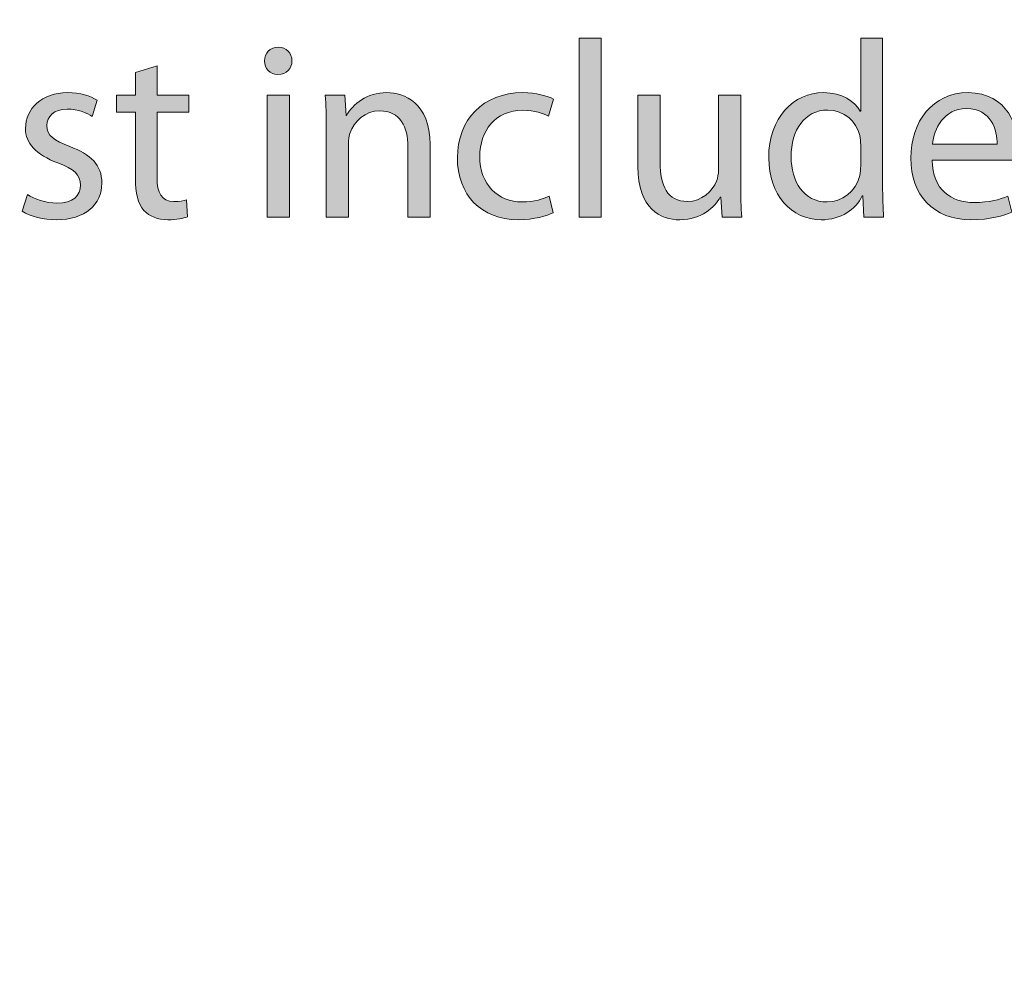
# Model space of a CAD drawing. Header units: inches. Extents: x 51 to 229, y 44 to 173.
# Tile 7 of 24: x 90 to 106, y 108 to 124. Entities that reach past the tile are written whole.
import ezdxf

# ---------------------------------------------------------------- set-up
doc = ezdxf.new("R2010")
doc.units = ezdxf.units.IN
doc.header["$MEASUREMENT"] = 0
doc.layers.add('Artwork', color=7, linetype='Continuous')

# ---------------------------------------------------------------- blocks, each defined once
blk = doc.blocks.new('block 7')
at = {"layer": 'Artwork', "true_color": 0xed1c24}
h = blk.add_hatch(color=240, dxfattribs=at)
h.dxf.hatch_style = 2
h.paths.add_polyline_path([(99.269, 123.901), (99.642, 123.901), (99.642, 120.897), (99.269, 120.897)])
h = blk.add_hatch(color=240, dxfattribs=at)
h.dxf.hatch_style = 2
edge = h.paths.add_edge_path()
edge.add_spline(control_points=[(104.365, 123.901), (104.365, 123.901), (104.365, 121.426), (104.365, 121.426), (104.365, 121.244), (104.374, 121.037), (104.382, 120.897), (104.382, 120.897), (104.052, 120.897), (104.052, 120.897), (104.052, 120.897), (104.035, 121.252), (104.035, 121.252), (104.035, 121.252), (104.023, 121.252), (104.023, 121.252), (103.913, 121.024), (103.667, 120.851), (103.333, 120.851), (102.838, 120.851), (102.453, 121.269), (102.453, 121.891), (102.449, 122.573), (102.876, 122.987), (103.371, 122.987), (103.688, 122.987), (103.896, 122.839), (103.989, 122.678), (103.989, 122.678), (103.997, 122.678), (103.997, 122.678), (103.997, 122.678), (103.997, 123.901), (103.997, 123.901), (103.997, 123.901), (104.365, 123.901), (104.365, 123.901)], knot_values=[0, 0, 0, 0, 1, 1, 1, 2, 2, 2, 3, 3, 3, 4, 4, 4, 5, 5, 5, 6, 6, 6, 7, 7, 7, 8, 8, 8, 9, 9, 9, 10, 10, 10, 11, 11, 11, 12, 12, 12, 12], degree=3, periodic=1)
edge = h.paths.add_edge_path()
edge.add_spline(control_points=[(103.997, 122.111), (103.997, 122.158), (103.993, 122.221), (103.98, 122.268), (103.925, 122.501), (103.722, 122.695), (103.443, 122.695), (103.058, 122.695), (102.829, 122.357), (102.829, 121.908), (102.829, 121.494), (103.037, 121.151), (103.435, 121.151), (103.684, 121.151), (103.913, 121.32), (103.98, 121.595), (103.993, 121.646), (103.997, 121.697), (103.997, 121.756), (103.997, 121.756), (103.997, 122.111), (103.997, 122.111)], knot_values=[0, 0, 0, 0, 1, 1, 1, 2, 2, 2, 3, 3, 3, 4, 4, 4, 5, 5, 5, 6, 6, 6, 7, 7, 7, 7], degree=3, periodic=1)
h = blk.add_hatch(color=240, dxfattribs=at)
h.dxf.hatch_style = 2
edge = h.paths.add_edge_path()
edge.add_spline(control_points=[(94.447, 123.52), (94.447, 123.393), (94.359, 123.292), (94.211, 123.292), (94.075, 123.292), (93.986, 123.393), (93.986, 123.52), (93.986, 123.647), (94.079, 123.753), (94.219, 123.753), (94.354, 123.753), (94.447, 123.651), (94.447, 123.52)], knot_values=[0, 0, 0, 0, 1, 1, 1, 2, 2, 2, 3, 3, 3, 4, 4, 4, 4], degree=3, periodic=1)
h.paths.add_polyline_path([(94.033, 120.897), (94.033, 122.945), (94.405, 122.945), (94.405, 120.897)])
h = blk.add_hatch(color=240, dxfattribs=at)
h.dxf.hatch_style = 2
edge = h.paths.add_edge_path()
edge.add_spline(control_points=[(92.183, 123.436), (92.183, 123.436), (92.183, 122.945), (92.183, 122.945), (92.183, 122.945), (92.716, 122.945), (92.716, 122.945), (92.716, 122.945), (92.716, 122.661), (92.716, 122.661), (92.716, 122.661), (92.183, 122.661), (92.183, 122.661), (92.183, 122.661), (92.183, 121.557), (92.183, 121.557), (92.183, 121.303), (92.255, 121.159), (92.462, 121.159), (92.564, 121.159), (92.623, 121.168), (92.678, 121.185), (92.678, 121.185), (92.695, 120.901), (92.695, 120.901), (92.623, 120.876), (92.509, 120.851), (92.365, 120.851), (92.191, 120.851), (92.052, 120.91), (91.963, 121.007), (91.861, 121.121), (91.819, 121.303), (91.819, 121.544), (91.819, 121.544), (91.819, 122.661), (91.819, 122.661), (91.819, 122.661), (91.502, 122.661), (91.502, 122.661), (91.502, 122.661), (91.502, 122.945), (91.502, 122.945), (91.502, 122.945), (91.819, 122.945), (91.819, 122.945), (91.819, 122.945), (91.819, 123.326), (91.819, 123.326), (91.819, 123.326), (92.183, 123.436), (92.183, 123.436)], knot_values=[0, 0, 0, 0, 1, 1, 1, 2, 2, 2, 3, 3, 3, 4, 4, 4, 5, 5, 5, 6, 6, 6, 7, 7, 7, 8, 8, 8, 9, 9, 9, 10, 10, 10, 11, 11, 11, 12, 12, 12, 13, 13, 13, 14, 14, 14, 15, 15, 15, 16, 16, 16, 17, 17, 17, 17], degree=3, periodic=1)
h = blk.add_hatch(color=240, dxfattribs=at)
h.dxf.hatch_style = 2
edge = h.paths.add_edge_path()
edge.add_spline(control_points=[(90.007, 121.274), (90.121, 121.206), (90.316, 121.13), (90.502, 121.13), (90.769, 121.13), (90.896, 121.261), (90.896, 121.434), (90.896, 121.612), (90.79, 121.705), (90.519, 121.807), (90.147, 121.942), (89.973, 122.141), (89.973, 122.386), (89.973, 122.716), (90.244, 122.987), (90.68, 122.987), (90.887, 122.987), (91.069, 122.932), (91.179, 122.86), (91.179, 122.86), (91.09, 122.589), (91.09, 122.589), (91.01, 122.64), (90.862, 122.712), (90.671, 122.712), (90.451, 122.712), (90.333, 122.585), (90.333, 122.433), (90.333, 122.264), (90.451, 122.188), (90.718, 122.082), (91.069, 121.951), (91.255, 121.773), (91.255, 121.468), (91.255, 121.104), (90.972, 120.851), (90.494, 120.851), (90.269, 120.851), (90.062, 120.91), (89.918, 120.994), (89.918, 120.994), (90.007, 121.274), (90.007, 121.274)], knot_values=[0, 0, 0, 0, 1, 1, 1, 2, 2, 2, 3, 3, 3, 4, 4, 4, 5, 5, 5, 6, 6, 6, 7, 7, 7, 8, 8, 8, 9, 9, 9, 10, 10, 10, 11, 11, 11, 12, 12, 12, 13, 13, 13, 14, 14, 14, 14], degree=3, periodic=1)
h = blk.add_hatch(color=240, dxfattribs=at)
h.dxf.hatch_style = 2
edge = h.paths.add_edge_path()
edge.add_spline(control_points=[(95.023, 122.391), (95.023, 122.606), (95.019, 122.776), (95.007, 122.945), (95.007, 122.945), (95.337, 122.945), (95.337, 122.945), (95.337, 122.945), (95.358, 122.606), (95.358, 122.606), (95.358, 122.606), (95.366, 122.606), (95.366, 122.606), (95.468, 122.797), (95.705, 122.987), (96.043, 122.987), (96.327, 122.987), (96.767, 122.818), (96.767, 122.116), (96.767, 122.116), (96.767, 120.897), (96.767, 120.897), (96.767, 120.897), (96.394, 120.897), (96.394, 120.897), (96.394, 120.897), (96.394, 122.077), (96.394, 122.077), (96.394, 122.408), (96.272, 122.682), (95.92, 122.682), (95.679, 122.682), (95.489, 122.509), (95.421, 122.302), (95.404, 122.255), (95.396, 122.192), (95.396, 122.128), (95.396, 122.128), (95.396, 120.897), (95.396, 120.897), (95.396, 120.897), (95.023, 120.897), (95.023, 120.897), (95.023, 120.897), (95.023, 122.391), (95.023, 122.391)], knot_values=[0, 0, 0, 0, 1, 1, 1, 2, 2, 2, 3, 3, 3, 4, 4, 4, 5, 5, 5, 6, 6, 6, 7, 7, 7, 8, 8, 8, 9, 9, 9, 10, 10, 10, 11, 11, 11, 12, 12, 12, 13, 13, 13, 14, 14, 14, 15, 15, 15, 15], degree=3, periodic=1)
h = blk.add_hatch(color=240, dxfattribs=at)
h.dxf.hatch_style = 2
edge = h.paths.add_edge_path()
edge.add_spline(control_points=[(98.833, 120.969), (98.735, 120.922), (98.519, 120.851), (98.244, 120.851), (97.627, 120.851), (97.225, 121.269), (97.225, 121.896), (97.225, 122.526), (97.656, 122.987), (98.325, 122.987), (98.545, 122.987), (98.74, 122.932), (98.841, 122.877), (98.841, 122.877), (98.756, 122.594), (98.756, 122.594), (98.668, 122.64), (98.528, 122.691), (98.325, 122.691), (97.855, 122.691), (97.601, 122.34), (97.601, 121.917), (97.601, 121.443), (97.906, 121.151), (98.312, 121.151), (98.524, 121.151), (98.663, 121.202), (98.769, 121.248), (98.769, 121.248), (98.833, 120.969), (98.833, 120.969)], knot_values=[0, 0, 0, 0, 1, 1, 1, 2, 2, 2, 3, 3, 3, 4, 4, 4, 5, 5, 5, 6, 6, 6, 7, 7, 7, 8, 8, 8, 9, 9, 9, 10, 10, 10, 10], degree=3, periodic=1)
h = blk.add_hatch(color=240, dxfattribs=at)
h.dxf.hatch_style = 2
edge = h.paths.add_edge_path()
edge.add_spline(control_points=[(101.982, 121.46), (101.982, 121.244), (101.986, 121.058), (101.999, 120.897), (101.999, 120.897), (101.669, 120.897), (101.669, 120.897), (101.669, 120.897), (101.648, 121.231), (101.648, 121.231), (101.648, 121.231), (101.639, 121.231), (101.639, 121.231), (101.546, 121.066), (101.326, 120.851), (100.962, 120.851), (100.641, 120.851), (100.256, 121.032), (100.256, 121.747), (100.256, 121.747), (100.256, 122.945), (100.256, 122.945), (100.256, 122.945), (100.628, 122.945), (100.628, 122.945), (100.628, 122.945), (100.628, 121.815), (100.628, 121.815), (100.628, 121.426), (100.751, 121.159), (101.085, 121.159), (101.335, 121.159), (101.508, 121.333), (101.576, 121.502), (101.597, 121.553), (101.61, 121.62), (101.61, 121.692), (101.61, 121.692), (101.61, 122.945), (101.61, 122.945), (101.61, 122.945), (101.982, 122.945), (101.982, 122.945), (101.982, 122.945), (101.982, 121.46), (101.982, 121.46)], knot_values=[0, 0, 0, 0, 1, 1, 1, 2, 2, 2, 3, 3, 3, 4, 4, 4, 5, 5, 5, 6, 6, 6, 7, 7, 7, 8, 8, 8, 9, 9, 9, 10, 10, 10, 11, 11, 11, 12, 12, 12, 13, 13, 13, 14, 14, 14, 15, 15, 15, 15], degree=3, periodic=1)
h = blk.add_hatch(color=240, dxfattribs=at)
h.dxf.hatch_style = 2
edge = h.paths.add_edge_path()
edge.add_spline(control_points=[(105.196, 121.853), (105.204, 121.35), (105.522, 121.142), (105.898, 121.142), (106.165, 121.142), (106.33, 121.189), (106.465, 121.248), (106.465, 121.248), (106.533, 120.982), (106.533, 120.982), (106.402, 120.922), (106.173, 120.851), (105.847, 120.851), (105.217, 120.851), (104.84, 121.269), (104.84, 121.887), (104.84, 122.505), (105.204, 122.987), (105.801, 122.987), (106.474, 122.987), (106.647, 122.403), (106.647, 122.027), (106.647, 121.951), (106.643, 121.896), (106.634, 121.853), (106.634, 121.853), (105.196, 121.853), (105.196, 121.853)], knot_values=[0, 0, 0, 0, 1, 1, 1, 2, 2, 2, 3, 3, 3, 4, 4, 4, 5, 5, 5, 6, 6, 6, 7, 7, 7, 8, 8, 8, 9, 9, 9, 9], degree=3, periodic=1)
edge = h.paths.add_edge_path()
edge.add_spline(control_points=[(106.288, 122.12), (106.292, 122.353), (106.19, 122.721), (105.771, 122.721), (105.391, 122.721), (105.23, 122.378), (105.2, 122.12), (105.2, 122.12), (106.288, 122.12), (106.288, 122.12)], knot_values=[0, 0, 0, 0, 1, 1, 1, 2, 2, 2, 3, 3, 3, 3], degree=3, periodic=1)
at = {"layer": 'Artwork', "lineweight": 0}
for points in [[(99.269, 123.901), (99.642, 123.901), (99.642, 120.897), (99.269, 120.897), (99.269, 123.901)], [(94.033, 120.897), (94.033, 122.945), (94.405, 122.945), (94.405, 120.897), (94.033, 120.897)]]:
    blk.add_lwpolyline(points, dxfattribs=at)
for points, knots in [([(104.365, 123.901), (104.365, 123.901), (104.365, 121.426), (104.365, 121.426), (104.365, 121.244), (104.374, 121.037), (104.382, 120.897), (104.382, 120.897), (104.052, 120.897), (104.052, 120.897), (104.052, 120.897), (104.035, 121.252), (104.035, 121.252), (104.035, 121.252), (104.023, 121.252), (104.023, 121.252), (103.913, 121.024), (103.667, 120.851), (103.333, 120.851), (102.838, 120.851), (102.453, 121.269), (102.453, 121.891), (102.449, 122.573), (102.876, 122.987), (103.371, 122.987), (103.688, 122.987), (103.896, 122.839), (103.989, 122.678), (103.989, 122.678), (103.997, 122.678), (103.997, 122.678), (103.997, 122.678), (103.997, 123.901), (103.997, 123.901), (103.997, 123.901), (104.365, 123.901), (104.365, 123.901)], [0, 0, 0, 0, 1, 1, 1, 2, 2, 2, 3, 3, 3, 4, 4, 4, 5, 5, 5, 6, 6, 6, 7, 7, 7, 8, 8, 8, 9, 9, 9, 10, 10, 10, 11, 11, 11, 12, 12, 12, 12]), ([(94.447, 123.52), (94.447, 123.393), (94.359, 123.292), (94.211, 123.292), (94.075, 123.292), (93.986, 123.393), (93.986, 123.52), (93.986, 123.647), (94.079, 123.753), (94.219, 123.753), (94.354, 123.753), (94.447, 123.651), (94.447, 123.52)], [0, 0, 0, 0, 1, 1, 1, 2, 2, 2, 3, 3, 3, 4, 4, 4, 4]), ([(92.183, 123.436), (92.183, 123.436), (92.183, 122.945), (92.183, 122.945), (92.183, 122.945), (92.716, 122.945), (92.716, 122.945), (92.716, 122.945), (92.716, 122.661), (92.716, 122.661), (92.716, 122.661), (92.183, 122.661), (92.183, 122.661), (92.183, 122.661), (92.183, 121.557), (92.183, 121.557), (92.183, 121.303), (92.255, 121.159), (92.462, 121.159), (92.564, 121.159), (92.623, 121.168), (92.678, 121.185), (92.678, 121.185), (92.695, 120.901), (92.695, 120.901), (92.623, 120.876), (92.509, 120.851), (92.365, 120.851), (92.191, 120.851), (92.052, 120.91), (91.963, 121.007), (91.861, 121.121), (91.819, 121.303), (91.819, 121.544), (91.819, 121.544), (91.819, 122.661), (91.819, 122.661), (91.819, 122.661), (91.502, 122.661), (91.502, 122.661), (91.502, 122.661), (91.502, 122.945), (91.502, 122.945), (91.502, 122.945), (91.819, 122.945), (91.819, 122.945), (91.819, 122.945), (91.819, 123.326), (91.819, 123.326), (91.819, 123.326), (92.183, 123.436), (92.183, 123.436)], [0, 0, 0, 0, 1, 1, 1, 2, 2, 2, 3, 3, 3, 4, 4, 4, 5, 5, 5, 6, 6, 6, 7, 7, 7, 8, 8, 8, 9, 9, 9, 10, 10, 10, 11, 11, 11, 12, 12, 12, 13, 13, 13, 14, 14, 14, 15, 15, 15, 16, 16, 16, 17, 17, 17, 17]), ([(90.007, 121.274), (90.121, 121.206), (90.316, 121.13), (90.502, 121.13), (90.769, 121.13), (90.896, 121.261), (90.896, 121.434), (90.896, 121.612), (90.79, 121.705), (90.519, 121.807), (90.147, 121.942), (89.973, 122.141), (89.973, 122.386), (89.973, 122.716), (90.244, 122.987), (90.68, 122.987), (90.887, 122.987), (91.069, 122.932), (91.179, 122.86), (91.179, 122.86), (91.09, 122.589), (91.09, 122.589), (91.01, 122.64), (90.862, 122.712), (90.671, 122.712), (90.451, 122.712), (90.333, 122.585), (90.333, 122.433), (90.333, 122.264), (90.451, 122.188), (90.718, 122.082), (91.069, 121.951), (91.255, 121.773), (91.255, 121.468), (91.255, 121.104), (90.972, 120.851), (90.494, 120.851), (90.269, 120.851), (90.062, 120.91), (89.918, 120.994), (89.918, 120.994), (90.007, 121.274), (90.007, 121.274)], [0, 0, 0, 0, 1, 1, 1, 2, 2, 2, 3, 3, 3, 4, 4, 4, 5, 5, 5, 6, 6, 6, 7, 7, 7, 8, 8, 8, 9, 9, 9, 10, 10, 10, 11, 11, 11, 12, 12, 12, 13, 13, 13, 14, 14, 14, 14]), ([(95.023, 122.391), (95.023, 122.606), (95.019, 122.776), (95.007, 122.945), (95.007, 122.945), (95.337, 122.945), (95.337, 122.945), (95.337, 122.945), (95.358, 122.606), (95.358, 122.606), (95.358, 122.606), (95.366, 122.606), (95.366, 122.606), (95.468, 122.797), (95.705, 122.987), (96.043, 122.987), (96.327, 122.987), (96.767, 122.818), (96.767, 122.116), (96.767, 122.116), (96.767, 120.897), (96.767, 120.897), (96.767, 120.897), (96.394, 120.897), (96.394, 120.897), (96.394, 120.897), (96.394, 122.077), (96.394, 122.077), (96.394, 122.408), (96.272, 122.682), (95.92, 122.682), (95.679, 122.682), (95.489, 122.509), (95.421, 122.302), (95.404, 122.255), (95.396, 122.192), (95.396, 122.128), (95.396, 122.128), (95.396, 120.897), (95.396, 120.897), (95.396, 120.897), (95.023, 120.897), (95.023, 120.897), (95.023, 120.897), (95.023, 122.391), (95.023, 122.391)], [0, 0, 0, 0, 1, 1, 1, 2, 2, 2, 3, 3, 3, 4, 4, 4, 5, 5, 5, 6, 6, 6, 7, 7, 7, 8, 8, 8, 9, 9, 9, 10, 10, 10, 11, 11, 11, 12, 12, 12, 13, 13, 13, 14, 14, 14, 15, 15, 15, 15]), ([(98.833, 120.969), (98.735, 120.922), (98.519, 120.851), (98.244, 120.851), (97.627, 120.851), (97.225, 121.269), (97.225, 121.896), (97.225, 122.526), (97.656, 122.987), (98.325, 122.987), (98.545, 122.987), (98.74, 122.932), (98.841, 122.877), (98.841, 122.877), (98.756, 122.594), (98.756, 122.594), (98.668, 122.64), (98.528, 122.691), (98.325, 122.691), (97.855, 122.691), (97.601, 122.34), (97.601, 121.917), (97.601, 121.443), (97.906, 121.151), (98.312, 121.151), (98.524, 121.151), (98.663, 121.202), (98.769, 121.248), (98.769, 121.248), (98.833, 120.969), (98.833, 120.969)], [0, 0, 0, 0, 1, 1, 1, 2, 2, 2, 3, 3, 3, 4, 4, 4, 5, 5, 5, 6, 6, 6, 7, 7, 7, 8, 8, 8, 9, 9, 9, 10, 10, 10, 10]), ([(101.982, 121.46), (101.982, 121.244), (101.986, 121.058), (101.999, 120.897), (101.999, 120.897), (101.669, 120.897), (101.669, 120.897), (101.669, 120.897), (101.648, 121.231), (101.648, 121.231), (101.648, 121.231), (101.639, 121.231), (101.639, 121.231), (101.546, 121.066), (101.326, 120.851), (100.962, 120.851), (100.641, 120.851), (100.256, 121.032), (100.256, 121.747), (100.256, 121.747), (100.256, 122.945), (100.256, 122.945), (100.256, 122.945), (100.628, 122.945), (100.628, 122.945), (100.628, 122.945), (100.628, 121.815), (100.628, 121.815), (100.628, 121.426), (100.751, 121.159), (101.085, 121.159), (101.335, 121.159), (101.508, 121.333), (101.576, 121.502), (101.597, 121.553), (101.61, 121.62), (101.61, 121.692), (101.61, 121.692), (101.61, 122.945), (101.61, 122.945), (101.61, 122.945), (101.982, 122.945), (101.982, 122.945), (101.982, 122.945), (101.982, 121.46), (101.982, 121.46)], [0, 0, 0, 0, 1, 1, 1, 2, 2, 2, 3, 3, 3, 4, 4, 4, 5, 5, 5, 6, 6, 6, 7, 7, 7, 8, 8, 8, 9, 9, 9, 10, 10, 10, 11, 11, 11, 12, 12, 12, 13, 13, 13, 14, 14, 14, 15, 15, 15, 15]), ([(105.196, 121.853), (105.204, 121.35), (105.522, 121.142), (105.898, 121.142), (106.165, 121.142), (106.33, 121.189), (106.465, 121.248), (106.465, 121.248), (106.533, 120.982), (106.533, 120.982), (106.402, 120.922), (106.173, 120.851), (105.847, 120.851), (105.217, 120.851), (104.84, 121.269), (104.84, 121.887), (104.84, 122.505), (105.204, 122.987), (105.801, 122.987), (106.474, 122.987), (106.647, 122.403), (106.647, 122.027), (106.647, 121.951), (106.643, 121.896), (106.634, 121.853), (106.634, 121.853), (105.196, 121.853), (105.196, 121.853)], [0, 0, 0, 0, 1, 1, 1, 2, 2, 2, 3, 3, 3, 4, 4, 4, 5, 5, 5, 6, 6, 6, 7, 7, 7, 8, 8, 8, 9, 9, 9, 9]), ([(103.997, 122.111), (103.997, 122.158), (103.993, 122.221), (103.98, 122.268), (103.925, 122.501), (103.722, 122.695), (103.443, 122.695), (103.058, 122.695), (102.829, 122.357), (102.829, 121.908), (102.829, 121.494), (103.037, 121.151), (103.435, 121.151), (103.684, 121.151), (103.913, 121.32), (103.98, 121.595), (103.993, 121.646), (103.997, 121.697), (103.997, 121.756), (103.997, 121.756), (103.997, 122.111), (103.997, 122.111)], [0, 0, 0, 0, 1, 1, 1, 2, 2, 2, 3, 3, 3, 4, 4, 4, 5, 5, 5, 6, 6, 6, 7, 7, 7, 7]), ([(106.288, 122.12), (106.292, 122.353), (106.19, 122.721), (105.771, 122.721), (105.391, 122.721), (105.23, 122.378), (105.2, 122.12), (105.2, 122.12), (106.288, 122.12), (106.288, 122.12)], [0, 0, 0, 0, 1, 1, 1, 2, 2, 2, 3, 3, 3, 3])]:
    blk.add_open_spline(points, degree=3, knots=knots, dxfattribs=at)

msp = doc.modelspace()

# ---------------------------------------------------------------- linework, layer by layer
at = {"layer": 'Artwork', "color": 179, "lineweight": 35, "true_color": 0x231f20}
msp.add_open_spline([(138.582, 80.967), (138.582, 80.415), (138.134, 79.968), (137.582, 79.968), (137.582, 79.968), (118.332, 79.968), (118.332, 79.968), (118.332, 79.968), (118.332, 77.968), (118.332, 77.968), (118.332, 77.416), (117.884, 76.968), (117.332, 76.968), (117.332, 76.968), (107.332, 76.968), (107.332, 76.968), (106.78, 76.968), (106.332, 77.416), (106.332, 77.968), (106.332, 77.968), (106.332, 79.968), (106.332, 79.968), (106.332, 79.968), (82.833, 79.968), (82.833, 79.968), (82.833, 79.968), (82.833, 77.968), (82.833, 77.968), (82.833, 77.416), (82.385, 76.968), (81.833, 76.968), (81.833, 76.968), (71.833, 76.968), (71.833, 76.968), (71.281, 76.968), (70.833, 77.416), (70.833, 77.968), (70.833, 77.968), (70.833, 79.968), (70.833, 79.968), (70.833, 79.968), (51.583, 79.968), (51.583, 79.968), (51.03, 79.968), (50.583, 80.415), (50.583, 80.967), (50.583, 80.967), (50.583, 135.467), (50.583, 135.467), (50.583, 136.019), (51.03, 136.467), (51.583, 136.467), (51.583, 136.467), (70.833, 136.467), (70.833, 136.467), (70.833, 136.467), (70.833, 138.467), (70.833, 138.467), (70.833, 139.019), (71.281, 139.467), (71.833, 139.467), (71.833, 139.467), (81.833, 139.467), (81.833, 139.467), (82.385, 139.467), (82.833, 139.019), (82.833, 138.467), (82.833, 138.467), (82.833, 136.467), (82.833, 136.467), (82.833, 136.467), (106.332, 136.467), (106.332, 136.467), (106.332, 136.467), (106.332, 138.467), (106.332, 138.467), (106.332, 139.019), (106.78, 139.467), (107.332, 139.467), (107.332, 139.467), (117.332, 139.467), (117.332, 139.467), (117.884, 139.467), (118.332, 139.019), (118.332, 138.467), (118.332, 138.467), (118.332, 136.467), (118.332, 136.467), (118.332, 136.467), (137.582, 136.467), (137.582, 136.467), (138.134, 136.467), (138.582, 136.019), (138.582, 135.467), (138.582, 135.467), (138.582, 80.967), (138.582, 80.967)], degree=3, knots=[0, 0, 0, 0, 1, 1, 1, 2, 2, 2, 3, 3, 3, 4, 4, 4, 5, 5, 5, 6, 6, 6, 7, 7, 7, 8, 8, 8, 9, 9, 9, 10, 10, 10, 11, 11, 11, 12, 12, 12, 13, 13, 13, 14, 14, 14, 15, 15, 15, 16, 16, 16, 17, 17, 17, 18, 18, 18, 19, 19, 19, 20, 20, 20, 21, 21, 21, 22, 22, 22, 23, 23, 23, 24, 24, 24, 25, 25, 25, 26, 26, 26, 27, 27, 27, 28, 28, 28, 29, 29, 29, 30, 30, 30, 31, 31, 31, 32, 32, 32, 32], dxfattribs=at)

# ---------------------------------------------------------------- block references
at = {"layer": 'Artwork'}
msp.add_blockref('block 7', (0, 0), dxfattribs=at)

doc.saveas('drawing.dxf')
